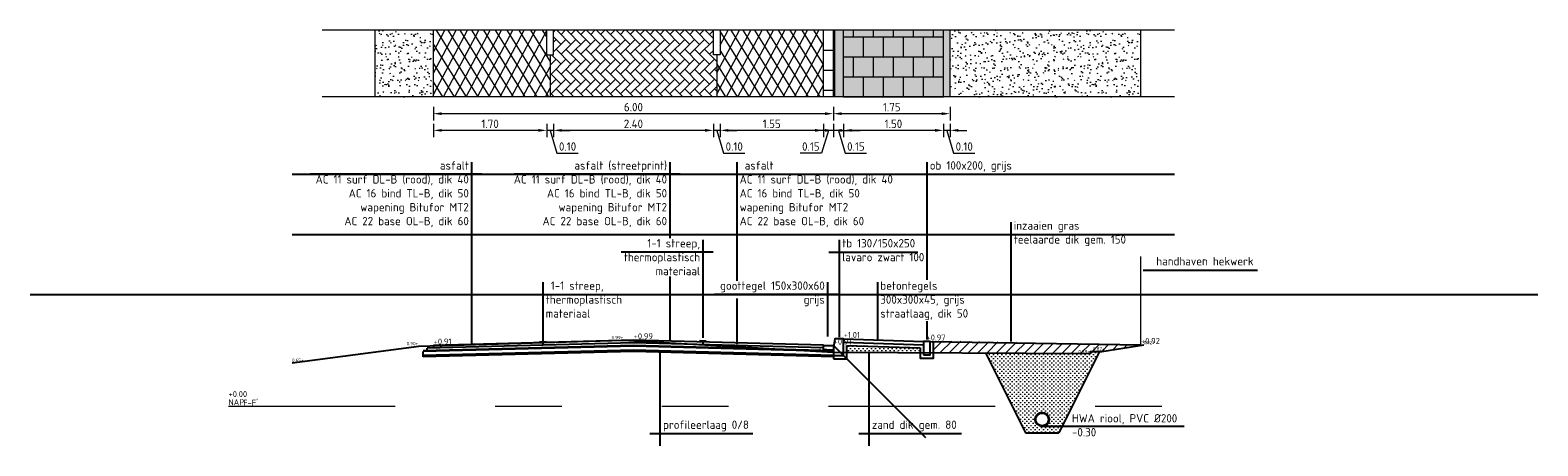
# Model space of a CAD drawing. Header units: metres. Extents: x 132493 to 134960, y 502695 to 503907.
# Tile 104 of 144: x 134063.26 to 134085.87, y 502931.64 to 502937.87. Entities that reach past the tile are written whole.
import ezdxf

# ---------------------------------------------------------------- set-up
doc = ezdxf.new("R2010")
doc.units = ezdxf.units.M
doc.linetypes.add('AL-NAP_LIJN', pattern=[15.25, 12, -1.5, 0.25, -1.5])
doc.linetypes.add('AL-TEKENBLADGRENS', pattern=[11.5, 2.5, -1.5, 1, -1.5, 1, -1.5, 2.5])
doc.layers.get('Defpoints').update_dxf_attribs({"color": 3})
for name, color, linetype, lineweight in [('arc trottoir circel', 254, 'Continuous', 13), ('B-WE-IE-TERREINAFSCHEIDING_KUNSTMATIG_RASTERHEKWERK-G', 20, 'IE-TERREINAFSCHEIDING-KUNSTMATIG-OPEN', 18), ('B-WE-VH-KANTOPSLUITING_TROTTOIRBAND-SD', 6, 'Continuous', 25), ('N-WE-BC-WAPENING-GD', 180, 'Continuous', 25), ('N-WE-GR-GRAS-A', 54, 'Continuous', 18), ('N-WE-GW-GROND_TEELAARDE-AD', 22, 'Continuous', 18), ('N-WE-GW-GROND_ZAND-AD', 7, 'Continuous', 18), ('N-WE-VH-KANTVERHARDING-GD', 2, 'Continuous', 35), ('N-WE-VH-VERHARDING-GD', 2, 'Continuous', 25), ('N-WE-VH-VERHARDING_ASFALT-A', 23, 'Continuous', 18), ('N-WE-VH-VERHARDING_FUNDERING-A', 252, 'Continuous', 18), ('N02-WE-VH-VERHARDING_ASFALT-A', 252, 'Continuous', 18), ('X-XX-AL-AANPIJLING-GD', 7, 'Continuous', 25), ('X-XX-AL-AANPIJLING-T25', 7, 'Continuous', 25), ('X-XX-AL-NAP-G', 7, 'AL-NAP_LIJN', 18), ('X-XX-AL-PEILMAAT-SD', 7, 'Continuous', 25), ('X-XX-AL-PROFIELBALK-GD', 7, 'Continuous', 18), ('X-XX-AL-PROFIELBALK-M-50', 7, 'Continuous', 18), ('X-XX-AL-VO_VERHARDING-A', 254, 'Continuous', 18), ('X-XX-AL-VO_VERHARDING-G', 252, 'Continuous', 25), ('X-XX-AL-VO_VERHARDING_TROTTOIR_01-A-200', 253, 'Continuous', 18)]:
    doc.layers.add(name, color=color, linetype=linetype, lineweight=lineweight)
doc.styles.add('NLCS-ISO', font='NLCS-ISO.ttf')
doc.styles.add('NLCS-ISO-M50-T25', font='NLCS-ISO.ttf', dxfattribs={"height": 0.125})
doc.styles.add('NLCS_50_25', font='NLCS-ISO.ttf', dxfattribs={"height": 0.125})
doc.linetypes.add('IE-TERREINAFSCHEIDING-KUNSTMATIG-OPEN', pattern='A,7,-1.5,[67,NLCS.SHX,S=0.75,R=0,X=0,Y=0],-1.5', length=10)
doc.dimstyles.new('NLCS-M50-T25-PIJL_L2_H1', dxfattribs={"dimscale": 0.05, "dimtxt": 2.5, "dimasz": 2.5, "dimexe": 2, "dimexo": 2, "dimgap": 0.7, "dimtad": 1, "dimzin": 0, "dimdsep": 46, "dimtxsty": 'NLCS-ISO-M50-T25', "dimcen": 2.5, "dimdle": 2, "dimclrd": 256, "dimclre": 256, "dimclrt": 256, "dimadec": 1, "dimazin": 0, "dimtfac": 1, "dimtofl": 0, "dimtmove": 1, "dimatfit": 0, "dimfxl": 2, "dimfxlon": 1, "dimtfillclr": 256, "dimtolj": 1, "dimtzin": 0, "dimlwd": -1, "dimlwe": -1, "dimarcsym": 0})
pattern_1 = [(242, (0.00459, -43.55137), (0.13244213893, -0.07042073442), []), (302, (0.00459, -43.55137), (0.127207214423, 0.079487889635), [])]

# ---------------------------------------------------------------- blocks, each defined once
blk = doc.blocks.new('B-SVH-KANTOPSLUITING_TB_130 150X250-D')
at = {"flags": 128}
blk.add_lwpolyline([(-0.15, -0.12), (-0.15, -0.25), (0, -0.25), (0, 0), (-0.13, 0)], close=True, dxfattribs=at)
blk = doc.blocks.new('*D269')
at = {"layer": 'Defpoints', "color": 0, "transparency": 16777216}
for p in [(134069.309, 502937.287), (134075.309, 502937.287), (134069.309, 502936.616)]:
    blk.add_point(p, dxfattribs=at)
at = {"layer": 'X-XX-AL-PROFIELBALK-M-50', "transparency": 16777216}
for p, q in [((134069.309, 502936.716), (134069.309, 502936.516)), ((134075.184, 502936.616), (134069.434, 502936.616)), ((134075.309, 502936.716), (134075.309, 502936.516))]:
    blk.add_line(p, q, dxfattribs=at)
for points in [[(134069.434, 502936.637), (134069.434, 502936.595), (134069.309, 502936.616)], [(134075.184, 502936.637), (134075.184, 502936.595), (134075.309, 502936.616)]]:
    blk.add_solid(points, dxfattribs=at)
at = {"layer": 'X-XX-AL-PROFIELBALK-M-50', "transparency": 16777216, "insert": (134072.309, 502936.714), "char_height": 0.125, "attachment_point": 5, "style": 'NLCS-ISO-M50-T25'}
blk.add_mtext('\\A1;6.00', dxfattribs=at)
blk = doc.blocks.new('*D270')
at = {"layer": 'Defpoints', "color": 0, "transparency": 16777216}
for p in [(134075.309, 502937.38), (134075.459, 502937.366), (134075.309, 502936.366)]:
    blk.add_point(p, dxfattribs=at)
at = {"layer": 'X-XX-AL-PROFIELBALK-M-50', "transparency": 16777216}
for p, q in [((134075.309, 502936.466), (134075.309, 502936.266)), ((134075.459, 502936.466), (134075.459, 502936.266)), ((134075.184, 502936.366), (134075.059, 502936.366)), ((134075.459, 502936.366), (134075.309, 502936.366)), ((134075.384, 502936.366), (134075.486, 502936.026)), ((134075.584, 502936.366), (134075.709, 502936.366)), ((134075.486, 502936.026), (134075.806, 502936.026))]:
    blk.add_line(p, q, dxfattribs=at)
for points in [[(134075.184, 502936.387), (134075.184, 502936.345), (134075.309, 502936.366)], [(134075.584, 502936.387), (134075.584, 502936.345), (134075.459, 502936.366)]]:
    blk.add_solid(points, dxfattribs=at)
at = {"layer": 'X-XX-AL-PROFIELBALK-M-50', "transparency": 16777216, "insert": (134075.646, 502936.124), "char_height": 0.125, "attachment_point": 5, "style": 'NLCS-ISO-M50-T25'}
blk.add_mtext('\\A1;0.15', dxfattribs=at)
blk = doc.blocks.new('*D271')
at = {"layer": 'Defpoints', "color": 0, "transparency": 16777216}
for p in [(134076.959, 502937.366), (134077.059, 502937.366), (134076.959, 502936.366)]:
    blk.add_point(p, dxfattribs=at)
at = {"layer": 'X-XX-AL-PROFIELBALK-M-50', "transparency": 16777216}
for p, q in [((134076.959, 502936.466), (134076.959, 502936.266)), ((134077.059, 502936.466), (134077.059, 502936.266)), ((134076.834, 502936.366), (134076.709, 502936.366)), ((134077.059, 502936.366), (134076.959, 502936.366)), ((134077.009, 502936.366), (134077.111, 502936.026)), ((134077.184, 502936.366), (134077.309, 502936.366)), ((134077.111, 502936.026), (134077.431, 502936.026))]:
    blk.add_line(p, q, dxfattribs=at)
for points in [[(134076.834, 502936.387), (134076.834, 502936.345), (134076.959, 502936.366)], [(134077.184, 502936.387), (134077.184, 502936.345), (134077.059, 502936.366)]]:
    blk.add_solid(points, dxfattribs=at)
at = {"layer": 'X-XX-AL-PROFIELBALK-M-50', "transparency": 16777216, "insert": (134077.271, 502936.124), "char_height": 0.125, "attachment_point": 5, "style": 'NLCS-ISO-M50-T25'}
blk.add_mtext('\\A1;0.10', dxfattribs=at)
blk = doc.blocks.new('*D272')
at = {"layer": 'Defpoints', "color": 0, "transparency": 16777216}
for p in [(134073.609, 502937.498), (134075.159, 502937.366), (134073.609, 502936.366)]:
    blk.add_point(p, dxfattribs=at)
at = {"layer": 'X-XX-AL-PROFIELBALK-M-50', "transparency": 16777216}
for p, q in [((134073.609, 502936.466), (134073.609, 502936.266)), ((134075.159, 502936.466), (134075.159, 502936.266)), ((134075.034, 502936.366), (134073.734, 502936.366))]:
    blk.add_line(p, q, dxfattribs=at)
for points in [[(134073.734, 502936.387), (134073.734, 502936.345), (134073.609, 502936.366)], [(134075.034, 502936.387), (134075.034, 502936.345), (134075.159, 502936.366)]]:
    blk.add_solid(points, dxfattribs=at)
at = {"layer": 'X-XX-AL-PROFIELBALK-M-50', "transparency": 16777216, "insert": (134074.384, 502936.464), "char_height": 0.125, "attachment_point": 5, "style": 'NLCS-ISO-M50-T25'}
blk.add_mtext('\\A1;1.55', dxfattribs=at)
blk = doc.blocks.new('*D273')
at = {"layer": 'Defpoints', "color": 0, "transparency": 16777216}
for p in [(134077.059, 502937.366), (134075.309, 502937.287), (134075.309, 502936.616)]:
    blk.add_point(p, dxfattribs=at)
at = {"layer": 'X-XX-AL-PROFIELBALK-M-50', "transparency": 16777216}
for p, q in [((134075.309, 502936.716), (134075.309, 502936.516)), ((134076.934, 502936.616), (134075.434, 502936.616)), ((134077.059, 502936.716), (134077.059, 502936.516))]:
    blk.add_line(p, q, dxfattribs=at)
for points in [[(134075.434, 502936.637), (134075.434, 502936.595), (134075.309, 502936.616)], [(134076.934, 502936.637), (134076.934, 502936.595), (134077.059, 502936.616)]]:
    blk.add_solid(points, dxfattribs=at)
at = {"layer": 'X-XX-AL-PROFIELBALK-M-50', "transparency": 16777216, "insert": (134076.184, 502936.714), "char_height": 0.125, "attachment_point": 5, "style": 'NLCS-ISO-M50-T25'}
blk.add_mtext('\\A1;1.75', dxfattribs=at)
blk = doc.blocks.new('*D274')
at = {"layer": 'Defpoints', "color": 0, "transparency": 16777216}
for p in [(134071.109, 502937.498), (134073.509, 502937.498), (134071.109, 502936.366)]:
    blk.add_point(p, dxfattribs=at)
at = {"layer": 'X-XX-AL-PROFIELBALK-M-50', "transparency": 16777216}
for p, q in [((134071.109, 502936.466), (134071.109, 502936.266)), ((134073.509, 502936.466), (134073.509, 502936.266)), ((134073.384, 502936.366), (134071.234, 502936.366))]:
    blk.add_line(p, q, dxfattribs=at)
for points in [[(134071.234, 502936.387), (134071.234, 502936.345), (134071.109, 502936.366)], [(134073.384, 502936.387), (134073.384, 502936.345), (134073.509, 502936.366)]]:
    blk.add_solid(points, dxfattribs=at)
at = {"layer": 'X-XX-AL-PROFIELBALK-M-50', "transparency": 16777216, "insert": (134072.309, 502936.464), "char_height": 0.125, "attachment_point": 5, "style": 'NLCS-ISO-M50-T25'}
blk.add_mtext('\\A1;2.40', dxfattribs=at)
blk = doc.blocks.new('*D275')
at = {"layer": 'Defpoints', "color": 0, "transparency": 16777216}
for p in [(134069.309, 502937.38), (134071.009, 502937.498), (134069.309, 502936.366)]:
    blk.add_point(p, dxfattribs=at)
at = {"layer": 'X-XX-AL-PROFIELBALK-M-50', "transparency": 16777216}
for p, q in [((134069.309, 502936.466), (134069.309, 502936.266)), ((134071.009, 502936.466), (134071.009, 502936.266)), ((134070.884, 502936.366), (134069.434, 502936.366))]:
    blk.add_line(p, q, dxfattribs=at)
for points in [[(134069.434, 502936.387), (134069.434, 502936.345), (134069.309, 502936.366)], [(134070.884, 502936.387), (134070.884, 502936.345), (134071.009, 502936.366)]]:
    blk.add_solid(points, dxfattribs=at)
at = {"layer": 'X-XX-AL-PROFIELBALK-M-50', "transparency": 16777216, "insert": (134070.159, 502936.464), "char_height": 0.125, "attachment_point": 5, "style": 'NLCS-ISO-M50-T25'}
blk.add_mtext('\\A1;1.70', dxfattribs=at)
blk = doc.blocks.new('SAL-PEILMAAT_INFRACAD_R01-SOD')
at = {"insert": (-0.05, 2.06), "char_height": 1.8, "attachment_point": 1, "style": 'NLCS-ISO'}
blk.add_mtext_dynamic_manual_height_columns('NAP', width=6.0709, gutter_width=12.5, heights=[0], dxfattribs=at)
at = {"layer": 'Defpoints', "style": 'NLCS-ISO'}
for tag, p in [('...', (0, 2.71)), ('REF', (4.38, 0.11))]:
    blk.add_attdef(tag, p, '', height=1.8, dxfattribs=at)
blk = doc.blocks.new('SAL-PEILMAAT_INFRACAD_H01-SOD')
at = {"style": 'NLCS-ISO'}
blk.add_attdef('...', (0.09, 0.24), '', height=1.8, dxfattribs=at)
blk = doc.blocks.new('*D354')
at = {"layer": 'Defpoints', "color": 0, "transparency": 16777216}
for p in [(134073.509, 502937.498), (134073.609, 502937.498), (134073.509, 502936.366)]:
    blk.add_point(p, dxfattribs=at)
at = {"layer": 'X-XX-AL-PROFIELBALK-GD', "transparency": 16777216}
for p, q in [((134073.509, 502936.466), (134073.509, 502936.266)), ((134073.609, 502936.466), (134073.609, 502936.266)), ((134073.384, 502936.366), (134073.259, 502936.366)), ((134073.609, 502936.366), (134073.509, 502936.366)), ((134073.559, 502936.366), (134073.661, 502936.026)), ((134073.734, 502936.366), (134073.859, 502936.366)), ((134073.661, 502936.026), (134073.981, 502936.026))]:
    blk.add_line(p, q, dxfattribs=at)
for points in [[(134073.384, 502936.387), (134073.384, 502936.345), (134073.509, 502936.366)], [(134073.734, 502936.387), (134073.734, 502936.345), (134073.609, 502936.366)]]:
    blk.add_solid(points, dxfattribs=at)
at = {"layer": 'X-XX-AL-PROFIELBALK-GD', "transparency": 16777216, "insert": (134073.821, 502936.124), "char_height": 0.125, "attachment_point": 5, "style": 'NLCS-ISO-M50-T25'}
blk.add_mtext('\\A1;0.10', dxfattribs=at)
blk = doc.blocks.new('*D355')
at = {"layer": 'Defpoints', "color": 0, "transparency": 16777216}
for p in [(134071.009, 502937.498), (134071.109, 502937.498), (134071.009, 502936.366)]:
    blk.add_point(p, dxfattribs=at)
at = {"layer": 'X-XX-AL-PROFIELBALK-GD', "transparency": 16777216}
for p, q in [((134071.009, 502936.466), (134071.009, 502936.266)), ((134071.109, 502936.466), (134071.109, 502936.266)), ((134070.884, 502936.366), (134070.759, 502936.366)), ((134071.109, 502936.366), (134071.009, 502936.366)), ((134071.059, 502936.366), (134071.161, 502936.026)), ((134071.234, 502936.366), (134071.359, 502936.366)), ((134071.161, 502936.026), (134071.481, 502936.026))]:
    blk.add_line(p, q, dxfattribs=at)
for points in [[(134070.884, 502936.387), (134070.884, 502936.345), (134071.009, 502936.366)], [(134071.234, 502936.387), (134071.234, 502936.345), (134071.109, 502936.366)]]:
    blk.add_solid(points, dxfattribs=at)
at = {"layer": 'X-XX-AL-PROFIELBALK-GD', "transparency": 16777216, "insert": (134071.321, 502936.124), "char_height": 0.125, "attachment_point": 5, "style": 'NLCS-ISO-M50-T25'}
blk.add_mtext('\\A1;0.10', dxfattribs=at)
blk = doc.blocks.new('*D479')
at = {"layer": 'Defpoints', "color": 0, "transparency": 16777216}
for p in [(134075.159, 502937.38), (134075.309, 502937.366), (134075.159, 502936.366)]:
    blk.add_point(p, dxfattribs=at)
at = {"layer": 'X-XX-AL-PROFIELBALK-M-50', "transparency": 16777216}
for p, q in [((134075.159, 502936.466), (134075.159, 502936.266)), ((134075.309, 502936.466), (134075.309, 502936.266)), ((134075.034, 502936.366), (134074.909, 502936.366)), ((134075.234, 502936.366), (134075.13, 502936.026)), ((134075.309, 502936.366), (134075.159, 502936.366)), ((134075.434, 502936.366), (134075.559, 502936.366)), ((134075.13, 502936.026), (134074.81, 502936.026))]:
    blk.add_line(p, q, dxfattribs=at)
for points in [[(134075.034, 502936.387), (134075.034, 502936.345), (134075.159, 502936.366)], [(134075.434, 502936.387), (134075.434, 502936.345), (134075.309, 502936.366)]]:
    blk.add_solid(points, dxfattribs=at)
at = {"layer": 'X-XX-AL-PROFIELBALK-M-50', "transparency": 16777216, "insert": (134074.97, 502936.124), "char_height": 0.125, "attachment_point": 5, "style": 'NLCS-ISO-M50-T25'}
blk.add_mtext('\\A1;0.15', dxfattribs=at)
blk = doc.blocks.new('*D480')
at = {"layer": 'Defpoints', "color": 0, "transparency": 16777216}
for p in [(134076.959, 502937.116), (134075.459, 502937.037), (134075.459, 502936.366)]:
    blk.add_point(p, dxfattribs=at)
at = {"layer": 'X-XX-AL-PROFIELBALK-M-50', "transparency": 16777216}
for p, q in [((134075.459, 502936.466), (134075.459, 502936.266)), ((134076.959, 502936.466), (134076.959, 502936.266)), ((134076.834, 502936.366), (134075.584, 502936.366))]:
    blk.add_line(p, q, dxfattribs=at)
for points in [[(134075.584, 502936.387), (134075.584, 502936.345), (134075.459, 502936.366)], [(134076.834, 502936.387), (134076.834, 502936.345), (134076.959, 502936.366)]]:
    blk.add_solid(points, dxfattribs=at)
at = {"layer": 'X-XX-AL-PROFIELBALK-M-50', "transparency": 16777216, "insert": (134076.209, 502936.464), "char_height": 0.125, "attachment_point": 5, "style": 'NLCS-ISO-M50-T25'}
blk.add_mtext('\\A1;1.50', dxfattribs=at)
blk = doc.blocks.new('N-SVH-KANTOPSLUITING_OPSLUITBAND_100X200-D')
at = {"flags": 128}
blk.add_lwpolyline([(-0.1, -0.2), (0, -0.2), (0, 0), (-0.1, 0)], close=True, dxfattribs=at)

msp = doc.modelspace()

# ---------------------------------------------------------------- hatches: boundary and pattern name
at = {"layer": 'arc trottoir circel', "transparency": 33554664}
h = msp.add_hatch(dxfattribs=at)
h.set_pattern_fill('AVH-BETONPLAAT_HALFST', scale=0.15, angle=41.97, pattern_type=2)
h.set_pattern_definition([(360, (134075.7591, 502936.8662), (1e-11, 0.3), []), (90, (134075.7591, 502936.8662), (-0.15, 0.3), [0.3, -0.3])])
h.paths.add_polyline_path([(134076.959, 502937.866), (134075.459, 502937.866), (134075.459, 502936.866), (134076.959, 502936.866)])
at = {"layer": 'N-WE-GR-GRAS-A', "transparency": 33554687}
h = msp.add_hatch(dxfattribs=at)
h.set_pattern_fill('AGR-GRAS_GAZON', color=256, scale=0.1, style=0, pattern_type=2)
h.set_pattern_definition([(37.5, (133987.40356, 503080.97499), (-0.00629934, 0.19268238), [0, -0.152, 0, -0.17, 0, -0.1625]), (7.5, (133987.40356, 503080.975), (0.17697767, 0.2822146), [0, -0.082, 0, -0.137, 0, -0.0525]), (327.5, (133987.28056, 503080.975), (0.31141419, 0.0005659), [0, -0.05, 0, -0.18, 0, -0.235]), (317.5, (133987.28056, 503080.975), (0.30061266, 0.08776756), [0, -0.025, 0, -0.118, 0, -0.135]), (51, (133987.14956, 503081.35599), (-0.05040871, 0.1757961), [0.015, -0.20955]), (10, (133987.14956, 503080.59399), (0.07728868, 0.1657461), [0.015, -0.20955])])
h.paths.add_polyline_path([(134068.436, 502937.866), (134068.436, 502936.866), (134069.309, 502936.866), (134069.309, 502937.866)])
h = msp.add_hatch(dxfattribs=at)
h.set_pattern_fill('AGR-GRAS_GAZON', color=256, scale=0.1, style=0, pattern_type=2)
h.set_pattern_definition([(37.5, (133998.01355, 503080.97499), (-0.00629934, 0.19268238), [0, -0.152, 0, -0.17, 0, -0.1625]), (7.5, (133998.01355, 503080.975), (0.17697767, 0.2822146), [0, -0.082, 0, -0.137, 0, -0.0525]), (327.5, (133997.89055, 503080.975), (0.31141419, 0.0005659), [0, -0.05, 0, -0.18, 0, -0.235]), (317.5, (133997.89055, 503080.975), (0.30061266, 0.08776756), [0, -0.025, 0, -0.118, 0, -0.135]), (51, (133997.75955, 503081.35599), (-0.05040871, 0.1757961), [0.015, -0.20955]), (10, (133997.75955, 503080.59399), (0.07728868, 0.1657461), [0.015, -0.20955])])
h.paths.add_polyline_path([(134077.059, 502937.866), (134077.059, 502936.866), (134079.919, 502936.866), (134079.919, 502937.866)])
at = {"layer": 'N-WE-GW-GROND_TEELAARDE-AD', "transparency": 33554559}
h = msp.add_hatch(dxfattribs=at)
h.set_pattern_fill('AGW-GROND_TEELAARDE', color=256, scale=0.1, angle=135, pattern_type=2)
h.set_pattern_definition([(225, (16625.67277, -41552.00607), (0.070710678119, -0.070710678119), [])])
h.paths.add_polyline_path([(134076.809, 502933.215), (134076.809, 502933.038), (134079.163, 502933.026), (134079.163, 502933.056), (134079.336, 502933.056), (134079.919, 502933.156)])
at = {"layer": 'N-WE-GW-GROND_ZAND-AD', "transparency": 33554559}
h = msp.add_hatch(dxfattribs=at)
h.set_pattern_fill('AGW-GROND_ZAND_CUNETZAND-SO', color=256, scale=0.05, pattern_type=2)
h.set_pattern_definition([(360, (133998.565763, 503002.537695), (0.03125, 0.03125), [0, -0.0625])])
h.paths.add_polyline_path([(134075.509, 502933.145), (134075.509, 502933.046), (134076.609, 502933.039), (134076.609, 502933.108)])
h = msp.add_hatch(dxfattribs=at)
h.set_pattern_fill('AGW-GROND_ZAND_CUNETZAND-SO', color=256, scale=0.05, pattern_type=2)
h.set_pattern_definition([(360, (134003.397528, 503001.50941), (0.03125, 0.03125), [0, -0.0625])])
edge = h.paths.add_edge_path(flags=16)
edge.add_arc((134078.439, 502932.036), 0.1, 0, 360)
h.paths.add_polyline_path([(134077.981, 502932.252), (134077.59, 502933.034), (134079.163, 502933.026), (134079.159, 502933.056), (134079.299, 502933.056), (134079.209, 502932.876), (134078.689, 502931.836), (134078.189, 502931.836)])
at = {"layer": 'N-WE-VH-VERHARDING_ASFALT-A', "transparency": 33554559}
h = msp.add_hatch(dxfattribs=at)
h.set_pattern_fill('AVH-ASFALT_LAAG1-D', color=11, scale=5, angle=182, pattern_type=2)
h.set_pattern_definition(pattern_1)
h.paths.add_polyline_path([(134069.309, 502937.866), (134069.309, 502936.866), (134071.059, 502936.866), (134071.059, 502937.498), (134071.009, 502937.498), (134071.009, 502937.866)])
h = msp.add_hatch(dxfattribs=at)
h.set_pattern_fill('AVH-ASFALT_LAAG1-D', color=11, scale=5, angle=182, pattern_type=2)
h.set_pattern_definition(pattern_1)
h.paths.add_polyline_path([(134075.159, 502936.866), (134075.159, 502937.866), (134073.609, 502937.866), (134073.609, 502937.498), (134073.559, 502937.498), (134073.559, 502936.866)])
at = {"layer": 'N-WE-VH-VERHARDING_FUNDERING-A', "transparency": 33554559}
h = msp.add_hatch(dxfattribs=at)
h.set_pattern_fill('AVH-FUNDERING_01', color=256, scale=0.2, pattern_type=2)
h.set_pattern_definition([(360, (134001.40559, 503002.06306), (9e-12, 0.2), [0, -0.2]), (360, (134001.40759, 503001.99306), (9e-12, 0.2), [0, -0.2]), (360, (134001.41359, 503002.10106), (9e-12, 0.2), [0, -0.2]), (338.1986, (134001.309587, 503002.039062), (0.600000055, -0.199999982), [0.0215406, -1.0554924]), (216.8699, (134001.329587, 503002.03106), (0.599999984, 0.400000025), [0.01, -0.99]), (130.6013, (134001.321587, 503002.025062), (1.000000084, -1.1999998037), [0.018439, -1.8254698]), (206.5651, (134001.25559, 503002.00106), (-0.19999983, -0.20000026), [0.0044722, -0.4427414]), (326.3099, (134001.25159, 503001.99906), (0.399999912, -0.200000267), [0.0072112, -0.7138992]), (108.4349, (134001.25759, 503001.99506), (-0.19999968, 0.400000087), [0.0063246, -0.626131]), (225, (134001.38359, 503001.98106), (-9e-12, -0.20000006), [0.0084852, -0.2743574]), (360, (134001.37759, 503001.97506), (0.2, 0.2), [0.012, -0.188]), (135, (134001.38959, 503001.97506), (-0.20000006, 9e-12), [0.0084852, -0.2743574]), (251.5651, (134001.35959, 503002.10906), (0.19999968, 0.400000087), [0.0063246, -0.626131]), (360, (134001.35759, 503002.10306), (0.2, 0.2), [0.01, -0.19]), (143.1301, (134001.367587, 503002.10306), (-0.599999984, 0.400000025), [0.01, -0.99]), (213.6901, (134001.25359, 503002.11106), (0.399999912, 0.200000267), [0.0072112, -0.7138992]), (341.5651, (134001.24759, 503002.10706), (-0.400000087, 0.19999968), [0.0126492, -0.6198064]), (126.8699, (134001.259587, 503002.10306), (0.400000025, -0.599999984), [0.01, -0.99]), (360, (134001.31159, 503002.10306), (9e-12, 0.2), [0, -0.2]), (360, (134001.25759, 503002.05106), (9e-12, 0.2), [0, -0.2]), (360, (134001.31359, 503001.97706), (9e-12, 0.2), [0, -0.2]), (360, (134001.36759, 503002.03906), (9e-12, 0.2), [0, -0.2]), (360, (134001.30959, 503002.07306), (9e-12, 0.2), [0, -0.2]), (360, (134001.26559, 503002.07906), (9e-12, 0.2), [0, -0.2]), (360, (134001.28359, 503002.06706), (9e-12, 0.2), [0, -0.2]), (360, (134001.27559, 503002.01906), (9e-12, 0.2), [0, -0.2]), (360, (134001.22759, 503002.02706), (9e-12, 0.2), [0, -0.2]), (360, (134001.22959, 503002.07306), (9e-12, 0.2), [0, -0.2]), (360, (134001.22359, 503002.11706), (9e-12, 0.2), [0, -0.2]), (360, (134001.28559, 503002.12506), (9e-12, 0.2), [0, -0.2]), (360, (134001.32959, 503002.13306), (9e-12, 0.2), [0, -0.2]), (360, (134001.39959, 503002.12506), (9e-12, 0.2), [0, -0.2]), (360, (134001.35159, 503002.06306), (9e-12, 0.2), [0, -0.2]), (360, (134001.33159, 503002.09906), (9e-12, 0.2), [0, -0.2]), (360, (134001.34759, 503002.00306), (9e-12, 0.2), [0, -0.2]), (360, (134001.28759, 503001.99306), (9e-12, 0.2), [0, -0.2]), (360, (134001.34759, 503001.94906), (9e-12, 0.2), [0, -0.2]), (360, (134001.28159, 503001.96106), (9e-12, 0.2), [0, -0.2]), (360, (134001.21759, 503001.95506), (9e-12, 0.2), [0, -0.2]), (360, (134001.24159, 503001.94506), (9e-12, 0.2), [0, -0.2]), (360, (134001.24359, 503001.97306), (9e-12, 0.2), [0, -0.2]), (360, (134001.37759, 503001.94106), (9e-12, 0.2), [0, -0.2]), (360, (134001.40159, 503002.02306), (9e-12, 0.2), [0, -0.2]), (360, (134001.39159, 503002.08306), (9e-12, 0.2), [0, -0.2]), (360, (134001.29959, 503001.93906), (9e-12, 0.2), [0, -0.2])])
h.paths.add_polyline_path([(134069.155, 502932.992), (134069.155, 502932.972), (134072.309, 502933.056), (134075.31, 502932.976), (134075.309, 502932.996), (134072.309, 502933.076)])
at = {"layer": 'N02-WE-VH-VERHARDING_ASFALT-A', "transparency": 33554559}
h = msp.add_hatch(dxfattribs=at)
h.set_pattern_fill('AVH-BSS_KEIFORMAAT_ELLEBOOG-SO', color=2, angle=-225, pattern_type=2)
h.set_pattern_definition([(135, (133998.01584, 503067.43647), (-0.148492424, 7e-12), [0.315, -0.105]), (45, (133997.86735, 503067.28797), (-0.148492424, 7e-12), [0.315, -0.105])])
h.paths.add_polyline_path([(134073.559, 502936.866), (134073.559, 502937.498), (134073.509, 502937.498), (134073.509, 502937.866), (134071.109, 502937.866), (134071.109, 502937.498), (134071.059, 502937.498), (134071.059, 502936.866)])
at = {"layer": 'X-XX-AL-VO_VERHARDING-A', "transparency": 33554559}
h = msp.add_hatch(color=256, dxfattribs=at)
h.dxf.hatch_style = 1
h.paths.add_polyline_path([(134075.459, 502937.866), (134075.309, 502937.866), (134075.309, 502936.866), (134075.459, 502936.866)])
h = msp.add_hatch(color=256, dxfattribs=at)
h.dxf.hatch_style = 1
h.paths.add_polyline_path([(134077.059, 502937.866), (134076.959, 502937.866), (134076.959, 502936.866), (134077.059, 502936.866)])
at = {"layer": 'X-XX-AL-VO_VERHARDING_TROTTOIR_01-A-200', "transparency": 33554559}
h = msp.add_hatch(color=256, dxfattribs=at)
h.dxf.hatch_style = 1
h.paths.add_polyline_path([(134075.459, 502937.866), (134076.959, 502937.866), (134076.959, 502936.866), (134075.459, 502936.866)])

# ---------------------------------------------------------------- linework, layer by layer
at = {"layer": 'B-WE-IE-TERREINAFSCHEIDING_KUNSTMATIG_RASTERHEKWERK-G', "ltscale": 0.2, "flags": 128}
for points in [[(134079.919, 502936.866), (134079.919, 502937.866)], [(134079.919, 502933.156), (134079.919, 502934.478)]]:
    msp.add_lwpolyline(points, dxfattribs=at)
at = {"layer": 'Defpoints', "flags": 128}
for points in [[(134067.191, 502935.708), (134080.423, 502935.708)], [(134067.191, 502934.808), (134080.423, 502934.808)], [(134063.26, 502933.908), (134085.875, 502933.908)], [(134075.309, 502933.146), (134076.691, 502931.764)]]:
    msp.add_lwpolyline(points, dxfattribs=at)
at = {"layer": 'N-WE-BC-WAPENING-GD', "flags": 128}
msp.add_lwpolyline([(134075.309, 502933.066), (134072.309, 502933.146), (134069.155, 502933.062)], dxfattribs=at)
at = {"layer": 'N-WE-VH-KANTVERHARDING-GD'}
msp.add_circle((134078.439, 502932.036), 0.1, dxfattribs=at)
at = {"layer": 'N-WE-VH-VERHARDING-GD', "flags": 128}
for points in [[(134075.159, 502933.15), (134072.309, 502933.226), (134069.309, 502933.146)], [(134075.459, 502933.246), (134076.659, 502933.206)], [(134075.309, 502933.056), (134072.309, 502933.136), (134069.155, 502933.052)], [(134075.309, 502932.996), (134072.309, 502933.076), (134069.155, 502932.992)], [(134075.309, 502932.976), (134072.309, 502933.056), (134069.155, 502932.972)], [(134069.155, 502932.972), (134069.155, 502933.052)], [(134075.159, 502933.11), (134072.309, 502933.186), (134069.217, 502933.104)], [(134069.217, 502933.054), (134069.217, 502933.104)], [(134069.309, 502933.146), (134069.309, 502933.106)], [(134070.901, 502933.201), (134071.001, 502933.203)], [(134070.951, 502933.19), (134070.952, 502933.155)], [(134073.301, 502933.219), (134073.401, 502933.215)], [(134073.351, 502933.198), (134073.35, 502933.163)], [(134075.159, 502933.143), (134075.159, 502933.15)], [(134075.309, 502933.146), (134075.309, 502933.146)], [(134075.309, 502932.946), (134075.509, 502932.946), (134075.509, 502933.145)], [(134075.309, 502932.996), (134075.309, 502932.946)], [(134075.459, 502933.196), (134076.659, 502933.156)], [(134075.509, 502933.145), (134076.609, 502933.108)], [(134076.609, 502933.108), (134076.609, 502932.956), (134076.809, 502932.956), (134076.809, 502933.202)], [(134076.759, 502933.206), (134079.919, 502933.156)], [(134077.59, 502933.034), (134078.189, 502931.836)], [(134079.299, 502933.056), (134078.689, 502931.836)], [(134075.509, 502932.946), (134075.509, 502932.946)], [(134078.189, 502931.836), (134078.689, 502931.836)]]:
    msp.add_lwpolyline(points, dxfattribs=at)
msp.add_lwpolyline([(134075.159, 502933.143), (134075.309, 502933.143), (134075.309, 502933.073), (134075.159, 502933.073)], close=True, dxfattribs=at)
at = {"layer": 'X-XX-AL-AANPIJLING-GD', "flags": 128}
for points in [[(134070.037, 502935.708), (134067.461, 502935.708)], [(134069.882, 502935.892), (134069.882, 502933.161)], [(134073.011, 502935.708), (134070.518, 502935.708)], [(134072.856, 502935.892), (134072.856, 502934.751)], [(134073.705, 502935.708), (134076.282, 502935.708)], [(134073.86, 502935.892), (134073.86, 502934.111)], [(134076.556, 502935.708), (134078.082, 502935.708)], [(134076.711, 502935.892), (134076.711, 502934.127)], [(134077.816, 502934.808), (134079.779, 502934.808)], [(134077.971, 502934.992), (134077.971, 502933.203)], [(134073.351, 502934.727), (134073.351, 502933.261)], [(134075.397, 502934.727), (134075.397, 502933.271)], [(134073.506, 502934.543), (134072.125, 502934.543)], [(134075.242, 502934.543), (134076.574, 502934.543)], [(134072.856, 502934.176), (134072.856, 502933.212)], [(134079.955, 502934.274), (134081.671, 502934.274)], [(134070.796, 502933.908), (134072.178, 502933.908)], [(134070.951, 502934.092), (134070.951, 502933.202)], [(134075.376, 502933.908), (134073.525, 502933.908)], [(134075.221, 502934.092), (134075.221, 502933.277)], [(134075.815, 502933.908), (134077.353, 502933.908)], [(134075.97, 502934.092), (134075.97, 502933.223)], [(134073.86, 502933.846), (134073.86, 502933.163)], [(134076.711, 502933.507), (134076.711, 502933.236)], [(134072.711, 502931.642), (134072.711, 502933.046)], [(134075.844, 502931.642), (134075.844, 502933.046)], [(134078.439, 502931.936), (134080.571, 502931.936)], [(134072.556, 502931.825), (134074.098, 502931.825)], [(134075.689, 502931.825), (134077.231, 502931.825)]]:
    msp.add_lwpolyline(points, dxfattribs=at)
at = {"layer": 'X-XX-AL-NAP-G', "linetype": 'AL-TEKENBLADGRENS', "flags": 128}
msp.add_lwpolyline([(134066.237, 502932.236), (134080.423, 502932.236)], dxfattribs=at)
at = {"layer": 'X-XX-AL-PROFIELBALK-GD', "flags": 128}
for points in [[(134080.423, 502937.866), (134067.64, 502937.866)], [(134068.436, 502936.866), (134068.436, 502937.866)], [(134069.309, 502936.866), (134069.309, 502937.866)], [(134071.009, 502937.498), (134071.009, 502937.866)], [(134071.109, 502937.498), (134071.109, 502937.866)], [(134073.609, 502937.866), (134073.609, 502937.498), (134073.509, 502937.498), (134073.509, 502937.866)], [(134075.159, 502936.866), (134075.159, 502937.866)], [(134075.309, 502936.866), (134075.309, 502937.866)], [(134075.329, 502936.866), (134075.329, 502937.866)], [(134075.459, 502936.866), (134075.459, 502937.866)], [(134076.959, 502936.866), (134076.959, 502937.866)], [(134077.059, 502936.866), (134077.059, 502937.866)], [(134075.159, 502937.566), (134075.309, 502937.566)], [(134071.009, 502937.498), (134071.109, 502937.498)], [(134071.059, 502937.498), (134071.059, 502936.866)], [(134073.559, 502937.498), (134073.559, 502936.866)], [(134075.159, 502937.266), (134075.309, 502937.266)], [(134080.423, 502936.866), (134067.64, 502936.866)], [(134075.159, 502936.966), (134075.309, 502936.966)]]:
    msp.add_lwpolyline(points, dxfattribs=at)
at = {"layer": 'X-XX-AL-VO_VERHARDING-G', "flags": 128}
msp.add_lwpolyline([(134067.191, 502932.886), (134069.091, 502933.136), (134072.151, 502933.226), (134075.309, 502933.046), (134079.163, 502933.026), (134079.163, 502933.056), (134079.336, 502933.056), (134079.966, 502933.156)], dxfattribs=at)

# ---------------------------------------------------------------- block references
at = {"layer": 'B-WE-VH-KANTOPSLUITING_TROTTOIRBAND-SD', "color": 5, "rotation": 0.0002777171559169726}
msp.add_blockref('B-SVH-KANTOPSLUITING_TB_130 150X250-D', (134075.459, 502933.246), dxfattribs=at)
at = {"layer": 'N-WE-VH-VERHARDING-GD'}
msp.add_blockref('N-SVH-KANTOPSLUITING_OPSLUITBAND_100X200-D', (134076.759, 502933.206), dxfattribs=at)
at = {"layer": 'X-XX-AL-PEILMAAT-SD', "xscale": 0.05, "yscale": 0.05, "zscale": 0.05}
for name, p, values in [('SAL-PEILMAAT_INFRACAD_H01-SOD', (134069.309, 502933.146), {'...': '+0.91'}), ('SAL-PEILMAAT_INFRACAD_H01-SOD', (134072.309, 502933.226), {'...': '+0.99'}), ('SAL-PEILMAAT_INFRACAD_H01-SOD', (134075.309, 502933.146), {'...': '+0.91'}), ('SAL-PEILMAAT_INFRACAD_H01-SOD', (134075.459, 502933.246), {'...': '+1.01'}), ('SAL-PEILMAAT_INFRACAD_H01-SOD', (134076.702, 502933.206), {'...': '+0.97'}), ('SAL-PEILMAAT_INFRACAD_H01-SOD', (134079.919, 502933.156), {'...': '+0.92'}), ('SAL-PEILMAAT_INFRACAD_R01-SOD', (134066.237, 502932.236), {'...': '+0.00', 'REF': "F-F'"})]:
    msp.add_blockref(name, p, dxfattribs=at).add_auto_attribs(values)

# ---------------------------------------------------------------- texts
at = {"layer": 'X-XX-AL-AANPIJLING-T25', "char_height": 0.125, "style": 'NLCS_50_25'}
for s, insert, width, attachment_point, rotation in [(' asfalt \\PAC 11 surf DL-B (rood), dik 40\\PAC 16 bind TL-B, dik 50\\Pwapening Bitufor MT2\\PAC 22 base OL-B, dik 60', (134069.84, 502935.903), 2.37932, 3, 0), ('asfalt (streetprint)\\PAC 11 surf DL-B (rood), dik 40\\PAC 16 bind TL-B, dik 50\\Pwapening Bitufor MT2\\PAC 22 base OL-B, dik 60', (134072.813, 502935.903), 2.37932, 3, 0), (' asfalt \\PAC 11 surf DL-B (rood), dik 40\\PAC 16 bind TL-B, dik 50\\Pwapening Bitufor MT2\\PAC 22 base OL-B, dik 60', (134073.902, 502935.903), 2.37932, 1, 360), ('ob 100x200, grijs', (134076.754, 502935.903), 1.59814, 1, 360), ('inzaaien gras\\Pteelaarde dik gem. 150', (134078.014, 502935.003), 1.89174, 1, 360), (' 1-1 streep,\\Pthermoplastisch \\Pmateriaal', (134073.309, 502934.738), 2.38053, 3, 0), ('tb 130/150x250 \\Plavaro zwart 100', (134075.44, 502934.738), 1.59814, 1, 360), ('handhaven hekwerk', (134080.152, 502934.469), 1.89174, 1, 360), (' 1-1 streep,\\Pthermoplastisch \\Pmateriaal', (134070.994, 502934.103), 2.38053, 1, 360), ('goottegel 150x300x60\\Pgrijs', (134075.179, 502934.103), 1.9877, 3, 0), ('betontegels\\P300x300x45, grijs\\Pstraatlaag, dik 50', (134076.012, 502934.103), 1.59814, 1, 360), ('HWA riool, PVC %%C200\\P-0.30', (134078.887, 502932.116), 2.26878, 1, 360), ('profileerlaag 0/8', (134072.754, 502932.02), 2.05173, 1, 360), ('zand dik gem. 80 ', (134075.886, 502932.02), 2.05173, 1, 360)]:
    msp.add_mtext(s, dxfattribs=dict(at, insert=insert, width=width, attachment_point=attachment_point, rotation=rotation))
at = {"layer": 'X-XX-AL-VO_VERHARDING-G', "style": 'NLCS-ISO'}
for s, p in [('0.99+', (134071.981, 502933.238)), ('0.90+', (134068.909, 502933.148)), ('0.81+', (134075.088, 502933.058)), ('0.79+', (134078.983, 502933.027)), ('0.82+', (134079.203, 502933.07)), ('0.92+', (134079.96, 502933.162)), ('0.65+', (134067.188, 502932.898))]:
    msp.add_text(s, height=0.05, rotation=360, dxfattribs=at).set_placement(p)

# ---------------------------------------------------------------- dimensions: what is measured, and where the dimension line sits
at = {"layer": 'X-XX-AL-PROFIELBALK-GD'}
for base, p1, p2, picture, middle in [((134071.009, 502936.366), (134071.109, 502937.498), (134071.009, 502937.498), '*D355', (134071.196, 502936.124)), ((134073.509, 502936.366), (134073.609, 502937.498), (134073.509, 502937.498), '*D354', (134073.696, 502936.124))]:
    dim = msp.add_linear_dim(base=base, p1=p1, p2=p2, angle=360, dimstyle='NLCS-M50-T25-PIJL_L2_H1', dxfattribs=at)
    dim.commit()
    dim.dimension.update_dxf_attribs({"geometry": picture, "text_midpoint": middle})
at = {"layer": 'X-XX-AL-PROFIELBALK-M-50'}
for base, p1, p2, picture, middle in [((134069.309, 502936.366), (134071.009, 502937.498), (134069.309, 502937.38), '*D275', (134070.159, 502936.464)), ((134071.109, 502936.366), (134073.509, 502937.498), (134071.109, 502937.498), '*D274', (134072.309, 502936.464)), ((134073.609, 502936.366), (134075.159, 502937.366), (134073.609, 502937.498), '*D272', (134074.384, 502936.464)), ((134075.309, 502936.366), (134075.459, 502937.366), (134075.309, 502937.38), '*D270', (134075.521, 502936.124)), ((134075.309, 502936.616), (134077.059, 502937.366), (134075.309, 502937.287), '*D273', (134076.184, 502936.714)), ((134076.959, 502936.366), (134077.059, 502937.366), (134076.959, 502937.366), '*D271', (134077.146, 502936.124)), ((134069.309, 502936.616), (134075.309, 502937.287), (134069.309, 502937.287), '*D269', (134072.309, 502936.714)), ((134075.459, 502936.366), (134076.959, 502937.116), (134075.459, 502937.037), '*D480', (134076.209, 502936.464))]:
    dim = msp.add_linear_dim(base=base, p1=p1, p2=p2, angle=360, dimstyle='NLCS-M50-T25-PIJL_L2_H1', dxfattribs=at)
    dim.commit()
    dim.dimension.update_dxf_attribs({"geometry": picture, "text_midpoint": middle})
dim = msp.add_linear_dim(base=(134075.159, 502936.366), p1=(134075.309, 502937.366), p2=(134075.159, 502937.38), angle=360, dimstyle='NLCS-M50-T25-PIJL_L2_H1', dxfattribs=at)
dim.commit()
dim.dimension.update_dxf_attribs({"geometry": '*D479', "text_midpoint": (134075.095, 502936.026), "dimtype": 160})

doc.saveas('drawing.dxf')
